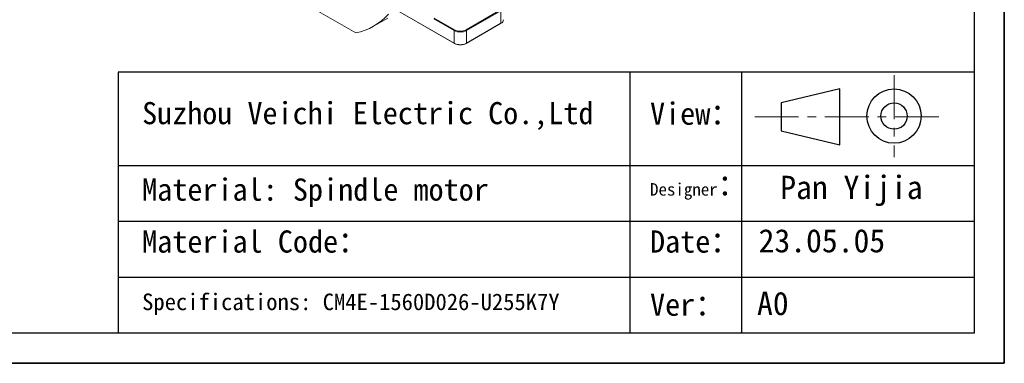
# Model space of a CAD drawing. Header units: inches. Extents: x -9426 to 8431, y -15951 to -4411.
# Tile 7 of 15: x -5971 to -5259, y -15951 to -15703. Entities that reach past the tile are written whole.
import ezdxf

# ---------------------------------------------------------------- set-up
doc = ezdxf.new("R2010")
doc.units = ezdxf.units.IN
doc.header["$MEASUREMENT"] = 0
doc.linetypes.add('CENTER', pattern=[50.8, 31.75, -6.35, 6.35, -6.35])
doc.layers.add('1', color=1, linetype='Continuous')
doc.layers.add('尺寸标注', color=7, linetype='Continuous')
for name, color, linetype, lineweight in [('中心线', 7, 'CENTER', 13), ('图框', 7, 'Continuous', 30), ('实体线', 7, 'Continuous', 30)]:
    doc.layers.add(name, color=color, linetype=linetype, lineweight=lineweight)
doc.styles.add('SLDTEXTSTYLE0', font='txt')
doc.styles.add('SLDTEXTSTYLE1', font='STFANGSO.TTF', dxfattribs={"bigfont": 'bigfont'})

msp = doc.modelspace()

# ---------------------------------------------------------------- linework, layer by layer
for p, q in [((-5259.0223, -14655.0909), (-5259.0223, -15950.8502)), ((-5259.0223, -15950.8502), (-5259.0223, -14871.0508)), ((-5259.0223, -15950.8502), (-7091.4092, -15950.8502)), ((-7091.4092, -15950.8502), (-5259.0223, -15950.8502)), ((-7091.4092, -15950.8502), (-5259.0223, -15950.8502))]:
    msp.add_line(p, q)
at = {"color": 7, "linetype": 'Continuous', "lineweight": 15}
for p, q in [((-5728.1524, -15712.1304), (-5830.4523, -15653.0885)), ((-5697.8091, -15696.0246), (-5656.8315, -15719.6746)), ((-5697.809, -15696.0245), (-5657.1143, -15719.5112)), ((-5623.456, -15695.5097), (-5648.3462, -15709.8749)), ((-5648.0633, -15710.3648), (-5623.1732, -15695.9996)), ((-5623.1732, -15695.9996), (-5623.1732, -15705.146)), ((-5715.3194, -15707.2332), (-5705.1371, -15701.3565)), ((-5671.7203, -15701.9351), (-5657.1143, -15710.3648)), ((-5656.8315, -15709.8749), (-5671.4374, -15701.4452)), ((-5648.3462, -15719.6746), (-5623.456, -15705.3094)), ((-5648.0633, -15719.5112), (-5623.1732, -15705.146)), ((-5623.1732, -15705.146), (-5623.456, -15705.3094)), ((-5656.8315, -15709.8749), (-5657.1143, -15710.3648)), ((-5657.1143, -15710.3648), (-5657.1143, -15719.5112)), ((-5648.0633, -15710.3648), (-5648.3462, -15709.8749)), ((-5648.0633, -15719.5112), (-5648.0633, -15710.3648)), ((-5657.1143, -15719.5112), (-5656.8315, -15719.6746)), ((-5648.3462, -15719.6746), (-5648.0633, -15719.5112))]:
    msp.add_line(p, q, dxfattribs=at)
for centre, radius, start, end in [((-5737.0782, -15669.532), 43.5235, 281.8341476, 318.201092), ((-5624.5008, -15702.2146), 3.218, 294.3653387, 354.3018693), ((-5652.5888, -15701.6282), 9.8391, 242.616168, 297.3837704), ((-5652.5888, -15701.6845), 9.224, 242.6158186, 297.3841814), ((-5652.5888, -15710.7746), 9.8391, 242.616168, 297.3837704), ((-5652.5888, -15711.4842), 9.224, 242.6158186, 297.3841814)]:
    msp.add_arc(centre, radius, start, end, dxfattribs=at)
at = {"layer": '1'}
for p, q in [((-5280.8364, -14676.905), (-5280.8364, -15929.0361)), ((-5280.8364, -15929.0361), (-6982.3385, -15929.0361))]:
    msp.add_line(p, q, dxfattribs=at)
at = {"layer": '中心线'}
for p, q in [((-5338.8004, -15742.5624), (-5338.8004, -15801.7758)), ((-5439.6274, -15772.7334), (-5302.3191, -15772.7334))]:
    msp.add_line(p, q, dxfattribs=at)
at = {"layer": '图框'}
for p, q in [((-5280.8364, -15740.5189), (-5900.25, -15740.5189)), ((-5900.25, -15740.5189), (-5900.25, -15929.0361)), ((-5378.0682, -15752.5352), (-5420.4526, -15762.6343)), ((-5378.0682, -15792.9317), (-5378.0682, -15752.5352)), ((-5420.4526, -15762.6343), (-5420.4526, -15782.8326)), ((-5420.4526, -15782.8326), (-5378.0682, -15792.9317))]:
    msp.add_line(p, q, dxfattribs=at)
for radius in [19.6339, 9.5348]:
    msp.add_circle((-5338.8004, -15772.1691), radius, dxfattribs=at)
at = {"layer": '尺寸标注'}
for p, q in [((-5529.9484, -15740.5189), (-5529.9484, -15929.0361)), ((-5449.1553, -15740.5189), (-5449.1553, -15929.0361)), ((-5900.25, -15807.8464), (-5280.8364, -15807.8464)), ((-5900.25, -15848.243), (-5280.8364, -15848.243)), ((-5900.25, -15888.6395), (-5280.8364, -15888.6395))]:
    msp.add_line(p, q, dxfattribs=at)

# ---------------------------------------------------------------- texts
at = {"layer": '实体线', "char_height": 16.83189, "attachment_point": 1}
for s, insert, style in [('{\\f宋体|b0|i0|c1|p2;Pan Yijia}', (-5421.1442, -15815.2978), 'SLDTEXTSTYLE0'), ('23.05.05', (-5436.8091, -15853.849), 'SLDTEXTSTYLE0'), ('A0', (-5437.9316, -15899.1703), 'SLDTEXTSTYLE1')]:
    msp.add_mtext(s, dxfattribs=dict(at, insert=insert, style=style))
at = {"layer": '尺寸标注', "attachment_point": 1, "style": 'SLDTEXTSTYLE0'}
for s, insert, char_height in [('Suzhou Veichi Electric Co.,Ltd', (-5882.7908, -15762.0592), 16), ('{\\f宋体|b0|i0|c1|p2;View}：', (-5515.3421, -15762.375), 16.032375), ('{\\f宋体|b0|i0|c1|p2;\\H0.561364x;Designer}：', (-5515.3421, -15813.6249), 16.032375), ('{\\f宋体|b0|i0|c1|p2;Material: Spindle motor}', (-5882.7908, -15817.2904), 16.032375), ('{\\f宋体|b0|i0|c1|p2;Material Code}：', (-5882.7908, -15854.8237), 16.032375), ('Date：', (-5515.3421, -15854.8237), 16.03238), ('Specifications: CM4E-1560D026-U255K7Y', (-5882.7908, -15900.441), 12), ('{\\f宋体|b0|i0|c1|p2;Ver}：', (-5515.3421, -15900.441), 16.032375)]:
    msp.add_mtext(s, dxfattribs=dict(at, insert=insert, char_height=char_height))

doc.saveas('drawing.dxf')
